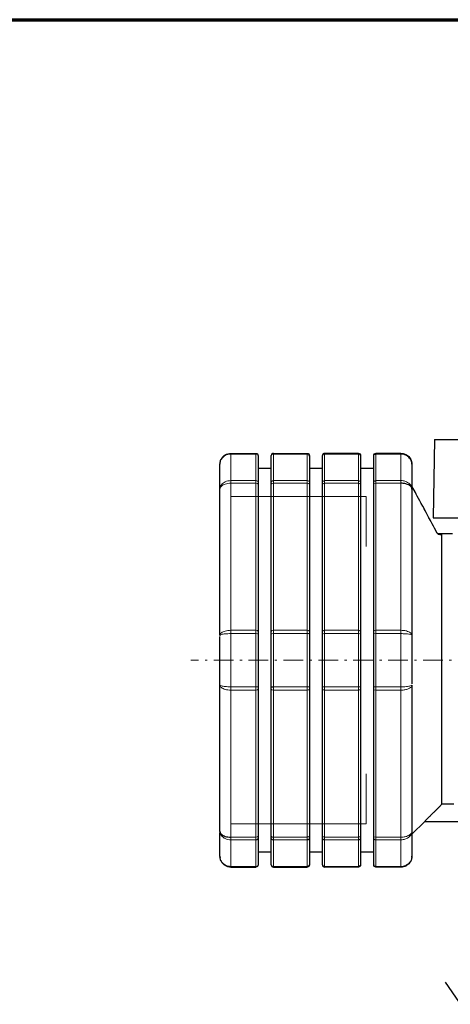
# Model space of a CAD drawing. Header units: millimetres. Extents: x 18 to 610, y -123 to 280.
# Tile 67 of 81: x 314 to 413, y 54 to 280. Entities that reach past the tile are written whole.
import ezdxf

# ---------------------------------------------------------------- set-up
doc = ezdxf.new("R2010")
doc.units = ezdxf.units.MM
doc.linetypes.add('CENTER', pattern=[8, 4.5, -1.5, 0.5, -1.5])
doc.linetypes.add('SOLID', pattern=[0])
doc.styles.add('Arial', font='Arial.ttf', dxfattribs={"height": 7})
doc.dimstyles.get("Standard").update_dxf_attribs({"dimtxt": 5, "dimasz": 5, "dimexe": 0.18, "dimexo": 0.0625, "dimgap": 0.09, "dimtad": 0, "dimtih": 1, "dimtoh": 1, "dimdec": 4, "dimzin": 0, "dimdsep": 46, "dimtxsty": 'Arial', "dimcen": 0.09, "dimadec": 0, "dimazin": 0, "dimtfac": 1, "dimtdec": 4, "dimtofl": 0, "dimtmove": 0, "dimatfit": 3, "dimfxl": 0, "dimtolj": 1, "dimtzin": 0, "dimarcsym": 0})

# ---------------------------------------------------------------- blocks, each defined once
blk = doc.blocks.new('*D6')
at = {"color": 0, "lineweight": -2}
for p, q in [((510.89, -85.87), (411.56, 59.03)), ((437.29, 21.49), (506.93, -80.1))]:
    blk.add_line(p, q, dxfattribs=at)
at = {"color": 0}
blk.add_solid([(505.97, -80.76), (507.9, -79.44), (510.89, -85.87)], dxfattribs=at)
at = {"layer": 'Defpoints', "color": 0}
for p in [(437.29, 21.49), (510.89, -85.87)]:
    blk.add_point(p, dxfattribs=at)
at = {"color": 0, "lineweight": 9, "insert": (428.33, 47.41), "char_height": 7, "attachment_point": 5, "rotation": 304.4325, "style": 'Arial'}
blk.add_mtext('\\A1;Ø130.2', dxfattribs=at)
blk = doc.blocks.new('BlockOfViews_5')
at = {"linetype": 'SOLID', "lineweight": 30}
for p, q in [((409.01, 183.67, -0.51), (408.69, 165.67, -0.51)), ((362.34, 180.47, 18.98), (368.09, 180.47, 18.98)), ((368.59, 179.98, 19.07), (368.59, 179.97, 19.08)), ((372.09, 180.47, 18.98), (379.84, 180.47, 18.98)), ((380.34, 179.98, 19.07), (380.34, 179.97, 19.08)), ((391.59, 180.47, 18.98), (383.84, 180.47, 18.98)), ((392.09, 179.98, 19.07), (392.09, 179.97, 19.08)), ((401.34, 180.47, 18.98), (395.59, 180.47, 18.98)), ((359.84, 177.97, 18.88), (359.84, 177.97, 18.88)), ((359.85, 178.21, 18.93), (359.87, 178.31, 19.01)), ((359.85, 178.21, 18.93), (359.85, 178.21, 18.89)), ((359.85, 178.21, 18.89), (359.85, 178.21, 18.93)), ((359.85, 178.18, 18.92), (359.85, 178.21, 18.93)), ((371.59, 176.97, -0.51), (368.59, 176.97, -0.51)), ((383.34, 176.97, -0.51), (380.34, 176.97, -0.51)), ((395.09, 176.97, -0.51), (392.09, 176.97, -0.51)), ((403.83, 178.18, 18.89), (403.83, 178.21, 18.89)), ((403.83, 178.21, 18.89), (403.83, 178.21, 18.89)), ((403.83, 178.21, 18.89), (403.83, 178.21, 18.89)), ((403.83, 178.21, 18.89), (403.83, 178.18, 18.89)), ((403.84, 177.97, 18.88), (403.84, 177.97, 18.88)), ((359.84, 138.68, 48.16), (359.84, 172.26, 28.77)), ((368.59, 173.35, 30.45), (368.59, 139.59, 49.94)), ((371.59, 139.59, 49.94), (371.59, 173.35, 30.45)), ((380.34, 173.35, 30.45), (380.34, 139.59, 49.94)), ((383.34, 139.59, 49.94), (383.34, 173.35, 30.45)), ((392.09, 173.35, 30.45), (392.09, 139.59, 49.94)), ((395.09, 139.59, 49.94), (395.09, 173.35, 30.45)), ((403.84, 172.26, 28.77), (403.84, 138.68, 48.16)), ((409.62, 162.2, 17.18), (409.59, 162.25, 17.17)), ((410.09, 161.97, 16.34), (409.99, 161.97, 16.48)), ((413.15, 161.97, 15.45), (410.47, 161.97, 15.45)), ((359.84, 93.68, 28.77), (359.84, 127.26, 48.16)), ((403.84, 127.26, 48.16), (403.84, 93.68, 28.77)), ((368.59, 126.35, 49.94), (368.59, 92.59, 30.45)), ((371.59, 92.59, 30.45), (371.59, 126.35, 49.94)), ((380.34, 126.35, 49.94), (380.34, 92.59, 30.45)), ((383.34, 92.59, 30.45), (383.34, 126.35, 49.94)), ((392.09, 126.35, 49.94), (392.09, 92.59, 30.45)), ((395.09, 92.59, 30.45), (395.09, 126.35, 49.94)), ((413.43, 99.93, 1.49), (410.74, 99.93, 1.49)), ((403.84, 93, 0.82), (406.84, 95.97, -0.51)), ((406.78, 95.97, 1.49), (416.29, 95.97, 1.49)), ((368.59, 89, 0.94), (371.59, 89, 0.94)), ((380.34, 89, 0.94), (383.34, 89, 0.94)), ((392.09, 89, 0.94), (395.09, 89, 0.94)), ((359.84, 87.97, 18.88), (359.84, 87.97, 18.88)), ((359.85, 87.74, 18.93), (359.85, 87.76, 18.92)), ((359.87, 87.63, 19.01), (359.85, 87.74, 18.93)), ((359.85, 87.74, 18.93), (359.85, 87.73, 18.89)), ((359.85, 87.73, 18.89), (359.85, 87.74, 18.93)), ((371.59, 85.98, 19.08), (371.59, 85.95, 19.19)), ((371.59, 85.96, 19.07), (371.59, 85.98, 19.08)), ((371.59, 85.95, 19.19), (371.6, 85.9, 18.98)), ((383.34, 85.98, 19.08), (383.34, 85.95, 19.19)), ((383.34, 85.96, 19.07), (383.34, 85.98, 19.08)), ((383.34, 85.95, 19.19), (383.35, 85.9, 18.98)), ((395.09, 85.96, 19.07), (395.09, 85.98, 19.08)), ((403.83, 87.77, 18.92), (403.83, 87.74, 18.93)), ((403.83, 87.74, 18.93), (403.83, 87.77, 18.92)), ((403.83, 87.74, 18.93), (403.83, 87.73, 18.89)), ((403.83, 87.73, 18.89), (403.83, 87.74, 18.93)), ((403.84, 87.97, 18.88), (403.84, 87.97, 18.88)), ((362.34, 85.47, 18.98), (368.09, 85.47, 18.98)), ((372.09, 85.47, 18.98), (379.84, 85.47, 18.98)), ((391.59, 85.47, 18.98), (383.84, 85.47, 18.98)), ((401.34, 85.47, 18.98), (395.59, 85.47, 18.98))]:
    blk.add_line(p, q, dxfattribs=at)
at = {"color": 196, "linetype": 'SOLID', "lineweight": 9}
for p, q in [((362.34, 180.31, 19.77), (368.09, 180.31, 19.77)), ((372.09, 180.31, 19.77), (379.84, 180.31, 19.77)), ((391.59, 180.31, 19.77), (383.84, 180.31, 19.77)), ((401.34, 180.31, 19.77), (395.59, 180.31, 19.77)), ((362.34, 174.21, 30.35), (368.09, 174.21, 30.35)), ((372.09, 174.21, 30.35), (379.84, 174.21, 30.35)), ((391.59, 174.21, 30.35), (383.84, 174.21, 30.35)), ((401.34, 174.21, 30.35), (395.59, 174.21, 30.35)), ((362.34, 173.6, 30.88), (362.34, 139.84, 50.37)), ((362.34, 173.6, 30.88), (368.09, 173.6, 30.88)), ((368.09, 139.84, 50.37), (368.09, 173.6, 30.88)), ((372.09, 173.6, 30.88), (372.09, 139.84, 50.37)), ((372.09, 173.6, 30.88), (379.84, 173.6, 30.88)), ((379.84, 139.84, 50.37), (379.84, 173.6, 30.88)), ((391.59, 173.6, 30.88), (383.84, 173.6, 30.88)), ((383.84, 173.6, 30.88), (383.84, 139.84, 50.37)), ((391.59, 139.84, 50.37), (391.59, 173.6, 30.88)), ((401.34, 173.6, 30.88), (395.59, 173.6, 30.88)), ((395.59, 173.6, 30.88), (395.59, 139.84, 50.37)), ((401.34, 139.84, 50.37), (401.34, 173.6, 30.88)), ((362.34, 139.84, 50.37), (368.09, 139.84, 50.37)), ((362.34, 139.08, 50.63), (368.09, 139.08, 50.63)), ((372.09, 139.84, 50.37), (379.84, 139.84, 50.37)), ((372.09, 139.08, 50.63), (379.84, 139.08, 50.63)), ((391.59, 139.84, 50.37), (383.84, 139.84, 50.37)), ((391.59, 139.08, 50.63), (383.84, 139.08, 50.63)), ((401.34, 139.84, 50.37), (395.59, 139.84, 50.37)), ((401.34, 139.08, 50.63), (395.59, 139.08, 50.63)), ((362.34, 126.87, 50.63), (368.09, 126.87, 50.63)), ((372.09, 126.87, 50.63), (379.84, 126.87, 50.63)), ((391.59, 126.87, 50.63), (383.84, 126.87, 50.63)), ((401.34, 126.87, 50.63), (395.59, 126.87, 50.63)), ((362.34, 126.1, 50.37), (362.34, 92.34, 30.88)), ((362.34, 126.1, 50.37), (368.09, 126.1, 50.37)), ((368.09, 92.34, 30.88), (368.09, 126.1, 50.37)), ((372.09, 126.1, 50.37), (372.09, 92.34, 30.88)), ((372.09, 126.1, 50.37), (379.84, 126.1, 50.37)), ((379.84, 92.34, 30.88), (379.84, 126.1, 50.37)), ((391.59, 126.1, 50.37), (383.84, 126.1, 50.37)), ((383.84, 126.1, 50.37), (383.84, 92.34, 30.88)), ((391.59, 92.34, 30.88), (391.59, 126.1, 50.37)), ((395.59, 126.1, 50.37), (395.59, 92.34, 30.88)), ((401.34, 126.1, 50.37), (395.59, 126.1, 50.37)), ((401.34, 92.34, 30.88), (401.34, 126.1, 50.37)), ((362.34, 92.34, 30.88), (368.09, 92.34, 30.88)), ((362.34, 91.74, 30.35), (368.09, 91.74, 30.35)), ((372.09, 92.34, 30.88), (379.84, 92.34, 30.88)), ((372.09, 91.74, 30.35), (379.84, 91.74, 30.35)), ((391.59, 92.34, 30.88), (383.84, 92.34, 30.88)), ((391.59, 91.74, 30.35), (383.84, 91.74, 30.35)), ((401.34, 92.34, 30.88), (395.59, 92.34, 30.88)), ((401.34, 91.74, 30.35), (395.59, 91.74, 30.35)), ((362.34, 85.63, 19.77), (368.09, 85.63, 19.77)), ((372.09, 85.63, 19.77), (379.84, 85.63, 19.77)), ((391.59, 85.63, 19.77), (383.84, 85.63, 19.77)), ((401.34, 85.63, 19.77), (395.59, 85.63, 19.77))]:
    blk.add_line(p, q, dxfattribs=at)
at = {"linetype": 'SOLID', "lineweight": 9}
for p, q in [((362.34, 170.56, 34.88), (393.34, 170.56, 34.88)), ((393.34, 170.56, 34.88), (393.34, 159.09, 34.88)), ((393.34, 106.87, 34.88), (393.34, 95.38, 34.88)), ((362.34, 95.38, 34.88), (393.34, 95.38, 34.88))]:
    blk.add_line(p, q, dxfattribs=at)
at = {"color": 6, "linetype": 'CENTER', "lineweight": 9}
blk.add_lwpolyline([(594.92, 132.97), (353.13, 132.97)], dxfattribs=at)
at = {"linetype": 'SOLID', "lineweight": 30}
for points in [[(368.59, 179.97, 19.08), (368.59, 179.99, 19.19), (368.59, 180.05, 18.98)], [(380.34, 179.97, 19.08), (380.34, 179.99, 19.19), (380.34, 180.05, 18.98)], [(392.09, 179.97, 19.08), (392.09, 179.99, 19.19), (392.09, 180.05, 18.98)], [(403.82, 178.25, 18.99), (403.83, 178.21, 18.93), (403.83, 178.18, 18.92)], [(395.09, 85.98, 19.08), (395.09, 85.95, 19.19), (395.1, 85.9, 18.98)]]:
    blk.add_polyline3d(points, dxfattribs=at)
at = {"linetype": 'SOLID', "lineweight": 30, "extrusion": (0, 1, 0)}
for centre, radius, end in [((-474.09, -0.51, 183.67), 65.09, 136.7718), ((-474.09, -0.51, 165.67), 65.4, 136.017)]:
    blk.add_arc(centre, radius, 0, end, dxfattribs=at)
at = {"color": 196, "linetype": 'SOLID', "lineweight": 9, "extrusion": (1, 0, 0)}
for centre, radius, start, end in [((178.47, 18.98, 362.34), 2, 0, 23.1918), ((132.97, -0.51, 362.34), 51.5, 23.1918, 36.8082), ((178.47, 18.98, 372.09), 2, 360, 23.1918), ((132.97, -0.51, 372.09), 51.5, 23.1918, 36.8082), ((178.47, 18.98, 383.84), 2, 360, 23.1918), ((132.97, -0.51, 383.84), 51.5, 23.1918, 36.8082), ((178.47, 18.98, 395.59), 2, 360, 23.1918), ((132.97, -0.51, 395.59), 51.5, 23.1918, 36.8082), ((172.6, 29.15, 372.09), 2, 36.8082, 60), ((172.6, 29.15, 383.84), 2, 36.8082, 60), ((172.6, 29.15, 395.59), 2, 36.8082, 60), ((132.97, -0.51, 362.34), 51.5, 83.1918, 96.8082), ((138.84, 48.64, 372.09), 2, 60, 83.1918), ((132.97, -0.51, 372.09), 51.5, 83.1918, 96.8082), ((138.84, 48.64, 383.84), 2, 60, 83.1918), ((132.97, -0.51, 383.84), 51.5, 83.1918, 96.8082), ((138.84, 48.64, 395.59), 2, 60, 83.1918), ((132.97, -0.51, 395.59), 51.5, 83.1918, 96.8082), ((127.1, 48.64, 372.09), 2, 96.8082, 120), ((127.1, 48.64, 383.84), 2, 96.8082, 120), ((127.1, 48.64, 395.59), 2, 96.8082, 120), ((132.97, -0.51, 362.34), 51.5, 143.1918, 156.8082), ((93.34, 29.15, 372.09), 2, 120, 143.1918), ((132.97, -0.51, 372.09), 51.5, 143.1918, 156.8082), ((93.34, 29.15, 383.84), 2, 120, 143.1918), ((132.97, -0.51, 383.84), 51.5, 143.1918, 156.8082), ((93.34, 29.15, 395.59), 2, 120, 143.1918), ((132.97, -0.51, 395.59), 51.5, 143.1918, 156.8082), ((87.47, 18.98, 362.34), 2, 156.8082, 180), ((87.47, 18.98, 372.09), 2, 156.8082, 180), ((87.47, 18.98, 383.84), 2, 156.8082, 180), ((87.47, 18.98, 395.59), 2, 156.8082, 180)]:
    blk.add_arc(centre, radius, start, end, dxfattribs=at)
at = {"linetype": 'SOLID', "lineweight": 30, "extrusion": (0, 0, -1)}
for centre, start, end in [((-368.09, 179.97, -18.98), 90, 180), ((-368.09, 85.97, -18.98), 180, 270), ((-379.84, 85.97, -18.98), 180, 270)]:
    blk.add_arc(centre, 0.5, start, end, dxfattribs=at)
at = {"color": 196, "linetype": 'SOLID', "lineweight": 9, "extrusion": (-1, 0, 0)}
for centre, radius, start, end in [((-178.47, 18.98, -368.09), 2, 156.8082, 178.101), ((-132.97, -0.51, -368.09), 51.5, 143.1918, 156.8082), ((-178.47, 18.98, -379.84), 2, 156.8082, 180), ((-132.97, -0.51, -379.84), 51.5, 143.1918, 156.8082), ((-178.47, 18.98, -391.59), 2, 156.8082, 180), ((-132.97, -0.51, -391.59), 51.5, 143.1918, 156.8082), ((-178.47, 18.98, -401.34), 2, 156.8082, 180), ((-132.97, -0.51, -401.34), 51.5, 143.1918, 156.8082), ((-172.6, 29.15, -368.09), 2, 120, 143.1918), ((-172.6, 29.15, -379.84), 2, 120, 143.1918), ((-172.6, 29.15, -391.59), 2, 120, 143.1918), ((-138.84, 48.64, -368.09), 2, 96.8082, 120), ((-132.97, -0.51, -368.09), 51.5, 83.1918, 96.8082), ((-138.84, 48.64, -379.84), 2, 96.8082, 120), ((-132.97, -0.51, -379.84), 51.5, 83.1918, 96.8082), ((-138.84, 48.64, -391.59), 2, 96.8082, 120), ((-132.97, -0.51, -391.59), 51.5, 83.1918, 96.8082), ((-132.97, -0.51, -401.34), 51.5, 83.1918, 96.8082), ((-127.1, 48.64, -368.09), 2, 60, 83.1918), ((-127.1, 48.64, -379.84), 2, 60, 83.1918), ((-127.1, 48.64, -391.59), 2, 60, 83.1918), ((-93.34, 29.15, -368.09), 2, 36.8082, 60), ((-132.97, -0.51, -368.09), 51.5, 23.1918, 36.8082), ((-93.34, 29.15, -379.84), 2, 36.8082, 60), ((-132.97, -0.51, -379.84), 51.5, 23.1918, 36.8082), ((-93.34, 29.15, -391.59), 2, 36.8082, 60), ((-132.97, -0.51, -391.59), 51.5, 23.1918, 36.8082), ((-93.34, 29.15, -401.34), 2, 36.8082, 60), ((-132.97, -0.51, -401.34), 51.5, 23.1918, 36.8082), ((-87.47, 18.98, -368.09), 2, 360, 23.1918), ((-87.47, 18.98, -379.84), 2, 0, 23.1918), ((-87.47, 18.98, -391.59), 2, 360, 23.1918), ((-87.47, 18.98, -401.34), 2, 0, 23.1918)]:
    blk.add_arc(centre, radius, start, end, dxfattribs=at)
at = {"linetype": 'SOLID', "lineweight": 30, "extrusion": (-1, 0, 0)}
for centre, radius, start, end in [((-178.47, 18.98, -368.09), 2, 178.101, 180), ((-178.47, 18.98, -371.59), 1.5, 156.8082, 180), ((-132.97, -0.51, -371.59), 51, 143.1918, 156.8082), ((-178.47, 18.98, -383.34), 1.5, 156.8082, 180), ((-132.97, -0.51, -383.34), 51, 143.1918, 156.8082), ((-178.47, 18.98, -395.09), 1.5, 156.8082, 180), ((-132.97, -0.51, -395.09), 51, 143.1918, 156.8082), ((-132.97, -0.51, -359.84), 49, 143.3114, 156.6886), ((-172.6, 29.15, -371.59), 1.5, 120, 143.1918), ((-172.6, 29.15, -383.34), 1.5, 120, 143.1918), ((-172.6, 29.15, -395.09), 1.5, 120, 143.1918), ((-132.97, -0.51, -410.74), 33.1, 3.4641, 150.4962), ((-132.97, -0.51, -359.84), 49, 83.3114, 96.3664), ((-138.84, 48.64, -371.59), 1.5, 96.8082, 120), ((-132.97, -0.51, -371.59), 51, 83.1918, 96.8082), ((-138.84, 48.64, -383.34), 1.5, 96.8082, 120), ((-132.97, -0.51, -383.34), 51, 83.1918, 96.8082), ((-138.84, 48.64, -395.09), 1.5, 96.8082, 120), ((-132.97, -0.51, -395.09), 51, 83.1918, 96.8082), ((-127.1, 48.64, -371.59), 1.5, 60, 83.1918), ((-127.1, 48.64, -383.34), 1.5, 60, 83.1918), ((-127.1, 48.64, -395.09), 1.5, 60, 83.1918), ((-132.97, -0.51, -359.84), 49, 36.6667, 36.6886), ((-132.97, -0.51, -359.84), 49, 23.3114, 36.1905), ((-93.34, 29.15, -371.59), 1.5, 36.8082, 60), ((-132.97, -0.51, -371.59), 51, 23.1918, 36.8082), ((-93.34, 29.15, -383.34), 1.5, 36.8082, 60), ((-132.97, -0.51, -383.34), 51, 23.1918, 36.8082), ((-93.34, 29.15, -395.09), 1.5, 36.8082, 60), ((-132.97, -0.51, -395.09), 51, 23.1918, 36.8082), ((-87.47, 18.98, -371.59), 1.5, 360, 23.1918), ((-87.47, 18.98, -383.34), 1.5, 360, 23.1918), ((-87.47, 18.98, -395.09), 1.5, 360, 23.1918)]:
    blk.add_arc(centre, radius, start, end, dxfattribs=at)
at = {"color": 196, "linetype": 'SOLID', "lineweight": 9, "extrusion": (0, 0.39381, -0.919192)}
for centre in [(-368.09, 173.03, 52.83), (-391.59, 173.03, 52.83)]:
    blk.add_arc(centre, 0.5, 90, 180, dxfattribs=at)
at = {"linetype": 'SOLID', "lineweight": 30, "extrusion": (1, 0, 0)}
for centre, radius, start, end in [((178.47, 18.98, 368.59), 1.5, 0, 23.1918), ((132.97, -0.51, 368.59), 51, 23.1918, 36.8082), ((178.47, 18.98, 380.34), 1.5, 360, 23.1918), ((132.97, -0.51, 380.34), 51, 23.1918, 36.8082), ((178.47, 18.98, 392.09), 1.5, 360, 23.1918), ((132.97, -0.51, 392.09), 51, 23.1918, 36.8082), ((132.97, -0.51, 403.84), 49, 23.3114, 36.1905), ((172.6, 29.15, 368.59), 1.5, 36.8082, 60), ((172.6, 29.15, 380.34), 1.5, 36.8082, 60), ((172.6, 29.15, 392.09), 1.5, 36.8082, 60), ((132.97, -0.51, 403.84), 49, 36.6667, 36.6886), ((138.84, 48.64, 368.59), 1.5, 60, 83.1918), ((132.97, -0.51, 368.59), 51, 83.1918, 96.8082), ((138.84, 48.64, 380.34), 1.5, 60, 83.1918), ((132.97, -0.51, 380.34), 51, 83.1918, 96.8082), ((138.84, 48.64, 392.09), 1.5, 60, 83.1918), ((132.97, -0.51, 392.09), 51, 83.1918, 96.8082), ((132.97, -0.51, 403.84), 49, 83.3114, 96.3664), ((127.1, 48.64, 368.59), 1.5, 96.8082, 120), ((127.1, 48.64, 380.34), 1.5, 96.8082, 120), ((127.1, 48.64, 392.09), 1.5, 96.8082, 120), ((132.97, -0.51, 403.84), 49, 143.3114, 156.6886), ((93.34, 29.15, 368.59), 1.5, 120, 143.1918), ((132.97, -0.51, 368.59), 51, 143.1918, 156.8082), ((93.34, 29.15, 380.34), 1.5, 120, 143.1918), ((132.97, -0.51, 380.34), 51, 143.1918, 156.8082), ((93.34, 29.15, 392.09), 1.5, 120, 129.5959), ((93.34, 29.15, 392.09), 1.5, 131.5958, 143.1918), ((132.97, -0.51, 392.09), 51, 143.1918, 156.8082), ((87.47, 18.98, 368.59), 1.5, 156.8082, 180), ((87.47, 18.98, 380.34), 1.5, 156.8082, 180), ((87.47, 18.98, 392.09), 1.5, 156.8082, 180)]:
    blk.add_arc(centre, radius, start, end, dxfattribs=at)
at = {"linetype": 'SOLID', "lineweight": 30}
for centre, start, end in [((372.09, 179.97, 18.98), 90, 180), ((383.84, 179.97, 18.98), 90, 180), ((372.09, 85.97, 18.98), 180, 270), ((383.84, 85.97, 18.98), 180, 270)]:
    blk.add_arc(centre, 0.5, start, end, dxfattribs=at)
at = {"color": 196, "linetype": 'SOLID', "lineweight": 9, "extrusion": (0, -0.39381, 0.919192)}
for centre in [(372.09, 173.03, -52.83), (383.84, 173.03, -52.83)]:
    blk.add_arc(centre, 0.5, 90, 180, dxfattribs=at)
at = {"linetype": 'SOLID', "lineweight": 30, "extrusion": (0, -2.13163e-14, -1)}
for centre, start, end in [((-379.84, 179.97, -18.98), 90, 180), ((-391.59, 179.97, -18.98), 90, 180), ((-395.59, 179.97, -18.98), 0, 90)]:
    blk.add_arc(centre, 0.5, start, end, dxfattribs=at)
at = {"linetype": 'SOLID', "lineweight": 30, "extrusion": (0, -0.39381, 0.919192)}
blk.add_arc((379.84, 173.03, -52.83), 0.5, 0, 90, dxfattribs=at)
at = {"linetype": 'SOLID', "lineweight": 30, "extrusion": (0, 0.39381, -0.919192)}
blk.add_arc((-395.59, 173.03, 52.83), 0.5, 0, 90, dxfattribs=at)
at = {"color": 196, "linetype": 'SOLID', "lineweight": 9, "extrusion": (1, 6.14206e-14, 9.58131e-14)}
blk.add_arc((172.6, 29.15, 362.34), 2, 36.8082, 60, dxfattribs=at)
at = {"color": 196, "linetype": 'SOLID', "lineweight": 9, "extrusion": (0, 0.599139, -0.800645)}
for centre in [(-368.09, 157.16, 80.08), (-391.59, 157.16, 80.08)]:
    blk.add_arc(centre, 0.5, 90, 180, dxfattribs=at)
at = {"linetype": 'SOLID', "lineweight": 30, "extrusion": (0, 0.599139, -0.800645)}
for centre in [(-372.09, 157.16, 80.08), (-395.59, 157.16, 80.08)]:
    blk.add_arc(centre, 0.5, 0, 90, dxfattribs=at)
at = {"color": 196, "linetype": 'SOLID', "lineweight": 9, "extrusion": (0, -0.599139, 0.800645)}
for centre, start, end in [((379.84, 157.16, -80.08), 0, 90), ((383.84, 157.16, -80.08), 90, 180)]:
    blk.add_arc(centre, 0.5, start, end, dxfattribs=at)
at = {"color": 196, "linetype": 'SOLID', "lineweight": 9, "extrusion": (-1, 2.16203e-14, -2.88917e-14)}
blk.add_arc((-172.6, 29.15, -401.34), 2, 120, 143.1918, dxfattribs=at)
at = {"color": 196, "linetype": 'SOLID', "lineweight": 9, "extrusion": (0, 0.866025, -0.5)}
for centre, start, end in [((-368.09, 113.04, 134.91), 90, 180), ((-372.09, 113.04, 134.91), 0, 90), ((-391.59, 113.04, 134.91), 90, 180), ((-372.09, 113.04, 95.92), 0, 90), ((-391.59, 113.04, 95.92), 90, 180)]:
    blk.add_arc(centre, 0.5, start, end, dxfattribs=at)
at = {"color": 196, "linetype": 'SOLID', "lineweight": 9, "extrusion": (0, -0.866025, 0.5)}
for centre, start, end in [((379.84, 113.04, -134.91), 0, 90), ((383.84, 113.04, -134.91), 90, 180), ((395.59, 113.04, -134.91), 90, 180), ((368.09, 113.04, -95.92), 0, 90), ((379.84, 113.04, -95.92), 0, 90), ((383.84, 113.04, -95.92), 90, 180), ((395.59, 113.04, -95.92), 90, 180)]:
    blk.add_arc(centre, 0.5, start, end, dxfattribs=at)
at = {"linetype": 'SOLID', "lineweight": 30, "extrusion": (0.054926, -0.102449, 0.993221)}
blk.add_arc((437.14, -38.14, 5.86), 0.5, 0, 16.8783, dxfattribs=at)
at = {"color": 196, "linetype": 'SOLID', "lineweight": 9, "extrusion": (-0.415801, 0.775565, -0.474983)}
blk.add_arc((-437.14, -8.92, -52.63), 0.5, 155.3195, 176.9149, dxfattribs=at)
at = {"linetype": 'SOLID', "lineweight": 30, "extrusion": (-0.415801, 0.775565, -0.474983)}
blk.add_arc((-437.14, -8.92, -52.63), 0.5, 176.9149, 179.9999, dxfattribs=at)
at = {"linetype": 'SOLID', "lineweight": 30, "extrusion": (-0.453108, 0, 0.891456)}
blk.add_arc((-161.47, 372.92, -171.25), 0.5, 176.7195, 179.9999, dxfattribs=at)
at = {"color": 196, "linetype": 'SOLID', "lineweight": 9, "extrusion": (-0.453108, 0, 0.891456)}
blk.add_arc((-161.47, 372.92, -171.25), 0.5, 127.514, 176.7195, dxfattribs=at)
at = {"color": 196, "linetype": 'SOLID', "lineweight": 9, "extrusion": (1, -1.79156e-14, 2.13891e-15)}
blk.add_arc((138.84, 48.64, 362.34), 2, 60, 83.1918, dxfattribs=at)
at = {"color": 196, "linetype": 'SOLID', "lineweight": 9, "extrusion": (0, -0.992948, 0.118547)}
for centre, start, end in [((368.09, 66.26, -132.09), 0, 90), ((383.84, 66.26, -132.09), 90, 180), ((395.59, 66.26, -132.09), 90, 180)]:
    blk.add_arc(centre, 0.5, start, end, dxfattribs=at)
at = {"color": 196, "linetype": 'SOLID', "lineweight": 9, "extrusion": (0, 0.992948, -0.118547)}
for centre, start, end in [((-372.09, 66.26, 132.09), 0, 90), ((-391.59, 66.26, 132.09), 90, 180)]:
    blk.add_arc(centre, 0.5, start, end, dxfattribs=at)
at = {"linetype": 'SOLID', "lineweight": 30, "extrusion": (0, -0.992948, 0.118547)}
blk.add_arc((379.84, 66.26, -132.09), 0.5, 0, 90, dxfattribs=at)
at = {"color": 196, "linetype": 'SOLID', "lineweight": 9, "extrusion": (-1, 4.53961e-14, 8.04509e-14)}
blk.add_arc((-138.84, 48.64, -401.34), 2, 96.8082, 120, dxfattribs=at)
at = {"color": 196, "linetype": 'SOLID', "lineweight": 9, "extrusion": (1, 1.79156e-14, 2.13891e-15)}
blk.add_arc((127.1, 48.64, 362.34), 2, 96.8082, 120, dxfattribs=at)
at = {"color": 196, "linetype": 'SOLID', "lineweight": 9, "extrusion": (0, -0.992948, -0.118547)}
for centre, start, end in [((368.09, 34.73, -131.97), 0, 90), ((379.84, 34.73, -131.97), 0, 90), ((383.84, 34.73, -131.97), 90, 180), ((395.59, 34.73, -131.97), 90, 180)]:
    blk.add_arc(centre, 0.5, start, end, dxfattribs=at)
at = {"linetype": 'SOLID', "lineweight": 30, "extrusion": (0, 0.992948, 0.118547)}
blk.add_arc((-372.09, 34.73, 131.97), 0.5, 0, 90, dxfattribs=at)
at = {"color": 196, "linetype": 'SOLID', "lineweight": 9, "extrusion": (0, 0.992948, 0.118547)}
blk.add_arc((-391.59, 34.73, 131.97), 0.5, 90, 180, dxfattribs=at)
at = {"color": 196, "linetype": 'SOLID', "lineweight": 9, "extrusion": (-1, 1.79156e-14, 2.13891e-15)}
blk.add_arc((-127.1, 48.64, -401.34), 2, 60, 83.1918, dxfattribs=at)
at = {"color": 196, "linetype": 'SOLID', "lineweight": 9, "extrusion": (0, -0.866025, -0.5)}
for centre, start, end in [((368.09, -19.93, -134.4), 0, 90), ((379.84, -19.93, -134.4), 0, 90), ((383.84, -19.93, -134.4), 90, 180), ((395.59, -19.93, -134.4), 90, 180), ((368.09, -19.93, -95.41), 0, 90), ((383.84, -19.93, -95.41), 90, 180)]:
    blk.add_arc(centre, 0.5, start, end, dxfattribs=at)
at = {"color": 196, "linetype": 'SOLID', "lineweight": 9, "extrusion": (-3.07674e-15, 0.866025, 0.5)}
blk.add_arc((-372.09, -19.93, 134.4), 0.5, 0, 90, dxfattribs=at)
at = {"color": 196, "linetype": 'SOLID', "lineweight": 9, "extrusion": (1.2307e-14, 0.866025, 0.5)}
blk.add_arc((-391.59, -19.93, 134.4), 0.5, 90, 180, dxfattribs=at)
at = {"color": 196, "linetype": 'SOLID', "lineweight": 9, "extrusion": (1, 6.85947e-14, -5.06479e-14)}
blk.add_arc((93.34, 29.15, 362.34), 2, 120, 143.1918, dxfattribs=at)
at = {"color": 196, "linetype": 'SOLID', "lineweight": 9, "extrusion": (0, -0.599139, -0.800645)}
for centre, start, end in [((368.09, -55.77, -79.26), 0, 90), ((383.84, -55.77, -79.26), 90, 180), ((395.59, -55.77, -79.26), 90, 180)]:
    blk.add_arc(centre, 0.5, start, end, dxfattribs=at)
at = {"linetype": 'SOLID', "lineweight": 30, "extrusion": (0, 0.866025, 0.5)}
blk.add_arc((-372.09, -19.93, 95.41), 0.5, 0, 90, dxfattribs=at)
at = {"color": 196, "linetype": 'SOLID', "lineweight": 9, "extrusion": (0, 0.599139, 0.800645)}
for centre, start, end in [((-372.09, -55.77, 79.26), 0, 90), ((-391.59, -55.77, 79.26), 90, 180)]:
    blk.add_arc(centre, 0.5, start, end, dxfattribs=at)
at = {"linetype": 'SOLID', "lineweight": 30, "extrusion": (3.17193e-14, -0.866025, -0.5)}
blk.add_arc((379.84, -19.93, -95.41), 0.5, 0, 90, dxfattribs=at)
at = {"linetype": 'SOLID', "lineweight": 30, "extrusion": (0, -0.599139, -0.800645)}
blk.add_arc((379.84, -55.77, -79.26), 0.5, 0, 90, dxfattribs=at)
at = {"color": 196, "linetype": 'SOLID', "lineweight": 9, "extrusion": (0, 0.866025, 0.5)}
blk.add_arc((-391.59, -19.93, 95.41), 0.5, 90, 180, dxfattribs=at)
at = {"color": 196, "linetype": 'SOLID', "lineweight": 9, "extrusion": (-1.2307e-14, -0.866025, -0.5)}
blk.add_arc((395.59, -19.93, -95.41), 0.5, 90, 180, dxfattribs=at)
at = {"color": 196, "linetype": 'SOLID', "lineweight": 9, "extrusion": (0, -0.39381, -0.919192)}
for centre, start, end in [((368.09, -71.43, -51.9), 0, 90), ((383.84, -71.43, -51.9), 90, 180), ((395.59, -71.43, -51.9), 90, 180)]:
    blk.add_arc(centre, 0.5, start, end, dxfattribs=at)
at = {"color": 196, "linetype": 'SOLID', "lineweight": 9, "extrusion": (0, 0.39381, 0.919192)}
blk.add_arc((-372.09, -71.43, 51.9), 0.5, 0, 90, dxfattribs=at)
at = {"linetype": 'SOLID', "lineweight": 30, "extrusion": (0, -0.39381, -0.919192)}
for centre in [(379.84, -71.43, -51.9), (391.59, -71.43, -51.9)]:
    blk.add_arc(centre, 0.5, 0, 90, dxfattribs=at)
at = {"linetype": 'SOLID', "lineweight": 30, "extrusion": (0, 1.42109e-14, -1)}
blk.add_arc((-391.59, 85.97, -18.98), 0.5, 180, 270, dxfattribs=at)
at = {"linetype": 'SOLID', "lineweight": 30, "extrusion": (0, 2.13163e-14, -1)}
blk.add_arc((-395.59, 85.97, -18.98), 0.5, 270, 0, dxfattribs=at)
at = {"linetype": 'SOLID', "lineweight": 30}
for points, knots in [([(359.84, 177.97, 18.88), (359.84, 178.14, 18.89), (359.86, 178.3, 18.89), (359.94, 178.73, 18.91), (360.04, 178.98, 18.92), (360.38, 179.58, 18.95), (360.69, 179.9, 18.96), (361.45, 180.35, 18.98), (361.9, 180.47, 18.98), (362.34, 180.47, 18.98)], [-0.0022168, -0.0022168, -0.0022168, -0.0022168, 0.0990225, 0.0990225, 0.2610052, 0.2610052, 0.5201777, 0.5201777, 0.7874492, 0.7874492, 0.7874492, 0.7874492]), ([(401.34, 180.47, 18.98), (401.51, 180.47, 18.98), (401.68, 180.45, 18.98), (402.11, 180.37, 18.98), (402.37, 180.27, 18.98), (402.98, 179.91, 18.96), (403.29, 179.6, 18.95), (403.72, 178.85, 18.92), (403.84, 178.42, 18.9), (403.84, 177.98, 18.88), (403.84, 177.98, 18.88), (403.84, 177.97, 18.88)], [0, 0, 0, 0, 0.1012392, 0.1012392, 0.263222, 0.263222, 0.5223944, 0.5223944, 0.7874489, 0.7874489, 0.789666, 0.789666, 0.789666, 0.789666]), ([(403.84, 177.97, 18.88), (403.84, 177.98, 18.88), (403.84, 177.98, 18.88), (403.84, 178.39, 19.04), (403.72, 178.79, 19.19), (403.29, 179.49, 19.46), (402.98, 179.79, 19.57), (402.37, 180.12, 19.7), (402.11, 180.21, 19.73), (401.68, 180.29, 19.77), (401.51, 180.31, 19.77), (401.34, 180.31, 19.77)], [-0.789666, -0.789666, -0.789666, -0.789666, -0.7874489, -0.7874489, -0.5223944, -0.5223944, -0.263222, -0.263222, -0.1012392, -0.1012392, 0, 0, 0, 0]), ([(403.84, 172.26, 28.77), (403.84, 172.27, 28.77), (403.84, 172.27, 28.78), (403.84, 172.51, 29.15), (403.72, 172.74, 29.51), (403.29, 173.14, 30.14), (402.98, 173.3, 30.41), (402.37, 173.49, 30.71), (402.11, 173.55, 30.79), (401.68, 173.59, 30.86), (401.51, 173.6, 30.88), (401.34, 173.6, 30.88)], [-0.0041209, -0.0041209, -0.0041209, -0.0041209, 0, 0, 0.2631539, 0.2631539, 0.5223296, 0.5223296, 0.6843143, 0.6843143, 0.7855548, 0.7855548, 0.7855548, 0.7855548]), ([(403.84, 172.97, -0.51), (403.84, 172.97, -0.51), (403.84, 172.97, -0.52), (403.84, 172.96, -0.6), (403.85, 172.96, -0.67), (403.85, 172.95, -0.75)], [-0.0128412, -0.0128412, -0.0128412, -0.0128412, 0, 0, 0.2247878, 0.2247878, 0.2247878, 0.2247878]), ([(403.93, 172.8, 1.38), (403.92, 172.81, 1.3), (403.92, 172.82, 1.22), (403.91, 172.84, 1.01), (403.9, 172.85, 0.88), (403.89, 172.88, 0.55), (403.88, 172.9, 0.34), (403.86, 172.94, -0.08), (403.85, 172.95, -0.29), (403.84, 172.97, -0.5), (403.84, 172.97, -0.51), (403.84, 172.97, -0.51)], [24.402036, 24.402036, 24.402036, 24.402036, 24.645758, 24.645758, 25.035714, 25.035714, 25.659643, 25.659643, 26.290229, 26.290229, 26.30307, 26.30307, 26.30307, 26.30307]), ([(409.59, 162.24, 17.15), (408.84, 163.63, 16.29), (408.15, 164.93, 15.31), (406.37, 168.24, 12.27), (405.46, 169.95, 9.96), (404.45, 171.84, 5.9), (404.17, 172.35, 4.28), (403.98, 172.7, 2.21), (403.95, 172.76, 1.8), (403.93, 172.8, 1.38)], [-0.9431502, -0.9431502, -0.9431502, -0.9431502, -0.7426446, -0.7426446, -0.3742007, -0.3742007, -0.1439234, -0.1439234, -0.0868526, -0.0868526, -0.0868526, -0.0868526]), ([(409.99, 161.97, 16.48), (409.98, 161.97, 16.5), (409.98, 161.98, 16.53), (409.93, 161.98, 16.7), (409.88, 161.99, 16.85), (409.79, 162.03, 17.05), (409.76, 162.05, 17.12), (409.69, 162.11, 17.19), (409.67, 162.13, 17.21), (409.64, 162.17, 17.2), (409.63, 162.18, 17.19), (409.62, 162.2, 17.18)], [-1.323112, -1.323112, -1.323112, -1.323112, -1.235777, -1.235777, -0.723507, -0.723507, -0.403338, -0.403338, -0.203232, -0.203232, -0.094491, -0.094491, -0.094491, -0.094491]), ([(410.47, 161.97, 15.45), (410.4, 161.97, 15.58), (410.33, 161.97, 15.72), (410.19, 161.97, 16), (410.11, 161.97, 16.16), (410.03, 161.97, 16.31)], [-0.9656007, -0.9656007, -0.9656007, -0.9656007, -0.5172249, -0.5172249, 0, 0, 0, 0]), ([(410.74, 161.78, 15.79), (410.74, 161.8, 15.75), (410.73, 161.83, 15.71), (410.72, 161.87, 15.64), (410.71, 161.88, 15.61), (410.67, 161.92, 15.55), (410.66, 161.93, 15.52), (410.61, 161.95, 15.49), (410.59, 161.96, 15.47), (410.53, 161.97, 15.45), (410.5, 161.97, 15.45), (410.47, 161.97, 15.45)], [-0.5379205, -0.5379205, -0.5379205, -0.5379205, -0.4014527, -0.4014527, -0.2850517, -0.2850517, -0.1858524, -0.1858524, -0.0986566, -0.0986566, 0, 0, 0, 0]), ([(359.84, 93.68, 28.77), (359.84, 93.59, 28.91), (359.86, 93.5, 29.05), (359.94, 93.28, 29.4), (360.04, 93.14, 29.62), (360.38, 92.82, 30.13), (360.69, 92.65, 30.39), (361.45, 92.41, 30.78), (361.9, 92.34, 30.88), (362.34, 92.34, 30.88)], [-0.0021548, -0.0021548, -0.0021548, -0.0021548, 0.0990844, 0.0990844, 0.2610671, 0.2610671, 0.5202395, 0.5202395, 0.7875109, 0.7875109, 0.7875109, 0.7875109]), ([(362.34, 85.47, 18.98), (361.9, 85.47, 18.98), (361.45, 85.6, 18.98), (360.69, 86.05, 18.96), (360.38, 86.36, 18.95), (360.04, 86.97, 18.92), (359.94, 87.22, 18.91), (359.86, 87.64, 18.89), (359.84, 87.81, 18.89), (359.84, 87.97, 18.88)], [0, 0, 0, 0, 0.2672752, 0.2672752, 0.5264511, 0.5264511, 0.6884361, 0.6884361, 0.7896767, 0.7896767, 0.7896767, 0.7896767]), ([(403.84, 87.97, 18.88), (403.84, 87.97, 18.88), (403.84, 87.96, 18.88), (403.84, 87.52, 18.9), (403.72, 87.09, 18.92), (403.29, 86.35, 18.95), (402.98, 86.03, 18.96), (402.37, 85.68, 18.98), (402.11, 85.58, 18.98), (401.68, 85.49, 18.98), (401.51, 85.47, 18.98), (401.34, 85.47, 18.98)], [-0.0043026, -0.0043026, -0.0043026, -0.0043026, 0, 0, 0.2629726, 0.2629726, 0.5221486, 0.5221486, 0.6841335, 0.6841335, 0.7853741, 0.7853741, 0.7853741, 0.7853741]), ([(403.83, 87.75, 18.97), (403.84, 87.81, 18.94), (403.84, 87.88, 18.91), (403.84, 87.96, 18.89), (403.84, 87.97, 18.88), (403.84, 87.97, 18.88)], [-0.04498209, -0.04498209, -0.04498209, -0.04498209, 0, 0, 0.00430255, 0.00430255, 0.00430255, 0.00430255])]:
    blk.add_open_spline(points, degree=3, knots=knots, dxfattribs=at)
at = {"color": 196, "linetype": 'SOLID', "lineweight": 9}
for points, knots in [([(362.34, 180.31, 19.77), (361.9, 180.31, 19.77), (361.45, 180.2, 19.73), (360.69, 179.77, 19.57), (360.38, 179.48, 19.46), (360.04, 178.91, 19.24), (359.94, 178.68, 19.15), (359.88, 178.39, 19.04), (359.87, 178.35, 19.03), (359.87, 178.31, 19.01)], [-0.7874492, -0.7874492, -0.7874492, -0.7874492, -0.5201777, -0.5201777, -0.2610052, -0.2610052, -0.0990225, -0.0990225, -0.0718155, -0.0718155, -0.0718155, -0.0718155]), ([(359.84, 172.26, 28.77), (359.84, 172.39, 28.87), (359.86, 172.52, 28.97), (359.94, 172.85, 29.24), (360.04, 173.05, 29.4), (360.38, 173.51, 29.78), (360.69, 173.76, 29.98), (361.45, 174.11, 30.27), (361.9, 174.21, 30.35), (362.34, 174.21, 30.35)], [-0.7896757, -0.7896757, -0.7896757, -0.7896757, -0.6884353, -0.6884353, -0.5264505, -0.5264505, -0.2672749, -0.2672749, 0, 0, 0, 0]), ([(401.34, 174.21, 30.35), (401.51, 174.21, 30.35), (401.68, 174.19, 30.33), (402.11, 174.12, 30.28), (402.37, 174.05, 30.22), (402.98, 173.77, 29.99), (403.29, 173.53, 29.79), (403.72, 172.95, 29.32), (403.84, 172.61, 29.05), (403.84, 172.28, 28.77), (403.84, 172.27, 28.77), (403.84, 172.26, 28.77)], [-0.7855548, -0.7855548, -0.7855548, -0.7855548, -0.6843143, -0.6843143, -0.5223296, -0.5223296, -0.2631539, -0.2631539, 0, 0, 0.0041209, 0.0041209, 0.0041209, 0.0041209]), ([(362.34, 173.6, 30.88), (361.9, 173.6, 30.88), (361.45, 173.54, 30.78), (360.69, 173.3, 30.39), (360.38, 173.13, 30.13), (360.04, 172.8, 29.62), (359.94, 172.67, 29.4), (359.86, 172.44, 29.05), (359.84, 172.35, 28.91), (359.84, 172.26, 28.77)], [0, 0, 0, 0, 0.2672749, 0.2672749, 0.5264505, 0.5264505, 0.6884353, 0.6884353, 0.7896757, 0.7896757, 0.7896757, 0.7896757]), ([(403.84, 172.92, 1.4), (403.86, 172.88, 1.82), (403.89, 172.82, 2.23), (404.08, 172.46, 4.32), (404.36, 171.95, 5.96), (405.37, 170.06, 10.05), (406.29, 168.34, 12.39), (408.06, 165.01, 15.47), (408.76, 163.71, 16.46), (409.51, 162.3, 17.33)], [0.0868526, 0.0868526, 0.0868526, 0.0868526, 0.1439234, 0.1439234, 0.3742007, 0.3742007, 0.7426446, 0.7426446, 0.9431502, 0.9431502, 0.9431502, 0.9431502]), ([(409.51, 162.3, 17.33), (409.52, 162.28, 17.34), (409.53, 162.26, 17.35), (409.56, 162.21, 17.38), (409.59, 162.17, 17.39), (409.66, 162.09, 17.39), (409.71, 162.04, 17.38), (409.83, 161.94, 17.31), (409.9, 161.9, 17.23), (410.08, 161.82, 17.03), (410.17, 161.8, 16.89), (410.3, 161.78, 16.66), (410.35, 161.78, 16.57), (410.39, 161.78, 16.49)], [0, 0, 0, 0, 0.078166, 0.078166, 0.203232, 0.203232, 0.403338, 0.403338, 0.723507, 0.723507, 1.235777, 1.235777, 1.512126, 1.512126, 1.512126, 1.512126]), ([(410.39, 161.78, 16.49), (410.47, 161.78, 16.34), (410.54, 161.78, 16.18), (410.66, 161.78, 15.95), (410.7, 161.78, 15.87), (410.74, 161.78, 15.79)], [0, 0, 0, 0, 0.5172249, 0.5172249, 0.7757422, 0.7757422, 0.7757422, 0.7757422]), ([(359.84, 138.68, 48.16), (359.84, 138.76, 48.3), (359.86, 138.83, 48.45), (359.94, 139.03, 48.82), (360.04, 139.15, 49.05), (360.38, 139.43, 49.58), (360.69, 139.57, 49.86), (361.45, 139.78, 50.26), (361.9, 139.84, 50.37), (362.34, 139.84, 50.37)], [-0.002007, -0.002007, -0.002007, -0.002007, 0.0992321, 0.0992321, 0.2612146, 0.2612146, 0.5203867, 0.5203867, 0.7876579, 0.7876579, 0.7876579, 0.7876579]), ([(362.34, 139.08, 50.63), (361.9, 139.08, 50.63), (361.45, 139.06, 50.51), (360.69, 138.99, 50.06), (360.38, 138.93, 49.75), (360.04, 138.84, 49.15), (359.94, 138.8, 48.9), (359.86, 138.73, 48.48), (359.84, 138.71, 48.32), (359.84, 138.68, 48.16)], [-0.7876579, -0.7876579, -0.7876579, -0.7876579, -0.5203867, -0.5203867, -0.2612146, -0.2612146, -0.0992321, -0.0992321, 0.002007, 0.002007, 0.002007, 0.002007]), ([(401.34, 139.84, 50.37), (401.51, 139.84, 50.37), (401.68, 139.83, 50.36), (402.11, 139.79, 50.28), (402.37, 139.75, 50.19), (402.98, 139.58, 49.88), (403.29, 139.43, 49.6), (403.72, 139.09, 48.93), (403.84, 138.88, 48.55), (403.84, 138.68, 48.16), (403.84, 138.68, 48.16), (403.84, 138.68, 48.16)], [0, 0, 0, 0, 0.1012391, 0.1012391, 0.2632216, 0.2632216, 0.5223937, 0.5223937, 0.7876577, 0.7876577, 0.7896649, 0.7896649, 0.7896649, 0.7896649]), ([(403.84, 138.68, 48.16), (403.84, 138.68, 48.16), (403.84, 138.68, 48.16), (403.84, 138.75, 48.59), (403.72, 138.82, 49.02), (403.29, 138.94, 49.76), (402.98, 138.99, 50.07), (402.37, 139.04, 50.42), (402.11, 139.06, 50.52), (401.68, 139.07, 50.61), (401.51, 139.08, 50.63), (401.34, 139.08, 50.63)], [-0.7896649, -0.7896649, -0.7896649, -0.7896649, -0.7876577, -0.7876577, -0.5223937, -0.5223937, -0.2632216, -0.2632216, -0.1012391, -0.1012391, 0, 0, 0, 0]), ([(362.34, 126.1, 50.37), (361.9, 126.1, 50.37), (361.45, 126.16, 50.26), (360.69, 126.37, 49.86), (360.38, 126.52, 49.58), (360.04, 126.8, 49.05), (359.94, 126.92, 48.82), (359.86, 127.11, 48.45), (359.84, 127.19, 48.3), (359.84, 127.26, 48.16)], [0, 0, 0, 0, 0.2672747, 0.2672747, 0.5264502, 0.5264502, 0.6884348, 0.6884348, 0.7896753, 0.7896753, 0.7896753, 0.7896753]), ([(359.84, 127.26, 48.16), (359.84, 127.24, 48.32), (359.86, 127.21, 48.48), (359.94, 127.15, 48.9), (360.04, 127.11, 49.15), (360.38, 127.01, 49.75), (360.69, 126.96, 50.06), (361.45, 126.89, 50.51), (361.9, 126.87, 50.63), (362.34, 126.87, 50.63)], [-0.7896753, -0.7896753, -0.7896753, -0.7896753, -0.6884348, -0.6884348, -0.5264502, -0.5264502, -0.2672747, -0.2672747, 0, 0, 0, 0]), ([(403.84, 127.26, 48.16), (403.84, 127.26, 48.16), (403.84, 127.26, 48.17), (403.84, 127.06, 48.56), (403.72, 126.86, 48.94), (403.29, 126.51, 49.6), (402.98, 126.36, 49.88), (402.37, 126.2, 50.19), (402.11, 126.15, 50.28), (401.68, 126.11, 50.36), (401.51, 126.1, 50.37), (401.34, 126.1, 50.37)], [-0.0040255, -0.0040255, -0.0040255, -0.0040255, 0, 0, 0.2632492, 0.2632492, 0.5224246, 0.5224246, 0.6844093, 0.6844093, 0.7856497, 0.7856497, 0.7856497, 0.7856497]), ([(401.34, 126.87, 50.63), (401.51, 126.87, 50.63), (401.68, 126.87, 50.61), (402.11, 126.88, 50.52), (402.37, 126.9, 50.42), (402.98, 126.96, 50.07), (403.29, 127.01, 49.76), (403.72, 127.13, 49.02), (403.84, 127.19, 48.6), (403.84, 127.26, 48.17), (403.84, 127.26, 48.16), (403.84, 127.26, 48.16)], [-0.7856497, -0.7856497, -0.7856497, -0.7856497, -0.6844093, -0.6844093, -0.5224246, -0.5224246, -0.2632492, -0.2632492, 0, 0, 0.0040255, 0.0040255, 0.0040255, 0.0040255]), ([(362.34, 91.74, 30.35), (361.9, 91.74, 30.35), (361.45, 91.83, 30.27), (360.69, 92.18, 29.98), (360.38, 92.43, 29.78), (360.04, 92.9, 29.4), (359.94, 93.09, 29.24), (359.86, 93.42, 28.97), (359.84, 93.55, 28.87), (359.84, 93.68, 28.77)], [-0.7875109, -0.7875109, -0.7875109, -0.7875109, -0.5202395, -0.5202395, -0.2610671, -0.2610671, -0.0990844, -0.0990844, 0.0021548, 0.0021548, 0.0021548, 0.0021548]), ([(403.84, 93.68, 28.77), (403.84, 93.68, 28.77), (403.84, 93.67, 28.77), (403.84, 93.33, 29.05), (403.72, 93, 29.32), (403.29, 92.42, 29.79), (402.98, 92.17, 29.99), (402.37, 91.9, 30.22), (402.11, 91.82, 30.28), (401.68, 91.75, 30.33), (401.51, 91.74, 30.35), (401.34, 91.74, 30.35)], [-0.7896657, -0.7896657, -0.7896657, -0.7896657, -0.7875106, -0.7875106, -0.5223942, -0.5223942, -0.2632219, -0.2632219, -0.1012392, -0.1012392, 0, 0, 0, 0]), ([(401.34, 92.34, 30.88), (401.51, 92.34, 30.88), (401.68, 92.35, 30.86), (402.11, 92.4, 30.79), (402.37, 92.45, 30.71), (402.98, 92.64, 30.41), (403.29, 92.81, 30.14), (403.72, 93.21, 29.51), (403.84, 93.44, 29.14), (403.84, 93.68, 28.77), (403.84, 93.68, 28.77), (403.84, 93.68, 28.77)], [0, 0, 0, 0, 0.1012392, 0.1012392, 0.2632219, 0.2632219, 0.5223942, 0.5223942, 0.7875106, 0.7875106, 0.7896657, 0.7896657, 0.7896657, 0.7896657]), ([(359.87, 87.63, 19.01), (359.87, 87.59, 19.03), (359.88, 87.55, 19.04), (359.94, 87.27, 19.15), (360.04, 87.03, 19.24), (360.38, 86.47, 19.46), (360.69, 86.17, 19.57), (361.45, 85.75, 19.73), (361.9, 85.63, 19.77), (362.34, 85.63, 19.77)], [-0.7156423, -0.7156423, -0.7156423, -0.7156423, -0.6884361, -0.6884361, -0.5264511, -0.5264511, -0.2672752, -0.2672752, 0, 0, 0, 0]), ([(401.34, 85.63, 19.77), (401.51, 85.63, 19.77), (401.68, 85.65, 19.77), (402.11, 85.73, 19.73), (402.37, 85.83, 19.7), (402.98, 86.16, 19.57), (403.29, 86.45, 19.46), (403.68, 87.09, 19.22), (403.8, 87.42, 19.09), (403.83, 87.75, 18.97)], [-0.7853741, -0.7853741, -0.7853741, -0.7853741, -0.6841335, -0.6841335, -0.5221486, -0.5221486, -0.2629726, -0.2629726, -0.0449821, -0.0449821, -0.0449821, -0.0449821])]:
    blk.add_open_spline(points, degree=3, knots=knots, dxfattribs=at)
at = {"linetype": 'SOLID', "lineweight": 30}
for points in [[(359.87, 178.31, 19.01), (359.85, 178.2, 18.97), (359.84, 178.09, 18.92), (359.84, 177.97, 18.88)], [(409.6, 162.23, 17.15), (409.6, 162.23, 17.15), (409.59, 162.23, 17.15), (409.59, 162.24, 17.15)], [(410.03, 161.97, 16.31), (410.03, 161.97, 16.33), (410.03, 161.97, 16.35), (410.02, 161.97, 16.37)], [(359.84, 87.97, 18.88), (359.84, 87.86, 18.92), (359.85, 87.75, 18.97), (359.87, 87.63, 19.01)]]:
    blk.add_open_spline(points, degree=3, dxfattribs=at)
blk.add_rational_spline([(410.74, 99.93, 1.49), (408.87, 98.06, 1.49), (406.78, 95.97, 1.49)], [1, 1.00267959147, 1.00216220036], degree=2, dxfattribs=at)
blk = doc.blocks.new('A21-m2')
at = {"color": 51, "linetype": 'SOLID', "lineweight": 70}
blk.add_line((23.1, 280.03), (609.82, 280.03), dxfattribs=at)

msp = doc.modelspace()

# ---------------------------------------------------------------- block references
for name in ['A21-m2', 'BlockOfViews_5']:
    msp.add_blockref(name, (0, 0))

# ---------------------------------------------------------------- dimensions: what is measured, and where the dimension line sits
at = {"lineweight": 9}
dim = msp.add_diameter_dim_2p(p1=(437.29, 21.49), p2=(510.89, -85.87), dimstyle='Standard', override={"dimtxt": 7, "dimasz": 7, "dimexe": 1.96, "dimexo": 0, "dimgap": 3.5, "dimtad": 1, "dimtih": 0, "dimtoh": 0, "dimdec": 1, "dimlfac": 1, "dimpost": '״<>', "dimse1": 0, "dimse2": 0, "dimtofl": 1}, dxfattribs=at)
dim.commit()
dim.dimension.update_dxf_attribs({"geometry": '*D6', "text_midpoint": (422.34, 43.3), "dimtype": 163})

doc.saveas('drawing.dxf')
